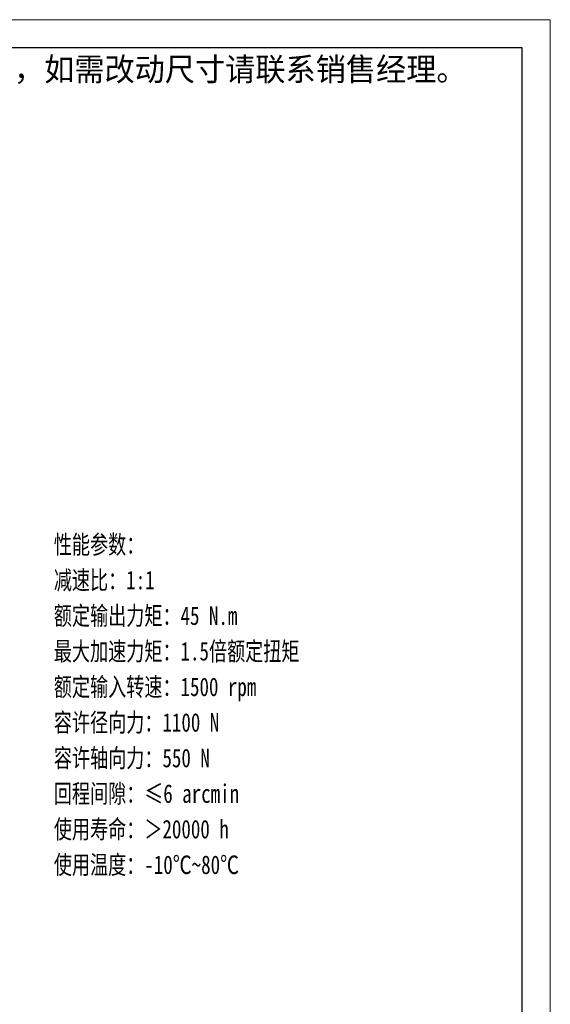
# Model space of a CAD drawing. Header units: millimetres. Extents: x 15 to 528, y 21 to 382.
# Tile 6 of 6: x 413 to 528, y 169 to 382. Entities that reach past the tile are written whole.
import ezdxf

# ---------------------------------------------------------------- set-up
doc = ezdxf.new("R2010")
doc.units = ezdxf.units.MM
doc.layers.add('6文字层', color=3, linetype='Continuous')
for name, color, linetype, lineweight in [('图框_外框线', 7, 'Continuous', 18), ('尺寸线层', 3, 'Continuous', 18), ('粗实线层', 7, 'Continuous', 35)]:
    doc.layers.add(name, color=color, linetype=linetype, lineweight=lineweight)
doc.styles.add('标准', font='txt', dxfattribs={"width": 0.667})

# ---------------------------------------------------------------- blocks, each defined once
blk = doc.blocks.new('提示字样')
at = {"layer": '6文字层', "insert": (1.21, 11.52), "char_height": 10, "width": 317.6795, "attachment_point": 1}
blk.add_mtext('{\\C1;此图为标准图，如需改动尺寸请联系销售经理。}', dxfattribs=at)

msp = doc.modelspace()

# ---------------------------------------------------------------- linework, layer by layer
at = {"layer": '图框_外框线', "color": 3}
msp.add_lwpolyline([(17.9722, 21.3265), (527.6353, 21.3265), (527.6353, 381.7312), (17.9722, 381.7312)], close=True, dxfattribs=at)
at = {"layer": '图框_外框线', "color": 3, "lineweight": 25}
msp.add_lwpolyline([(48.3093, 27.394), (521.5679, 27.394), (521.5679, 375.6638), (48.3093, 375.6638)], close=True, dxfattribs=at)

# ---------------------------------------------------------------- block references
at = {"layer": '粗实线层', "xscale": 0.5, "yscale": 0.5, "zscale": 0.5}
msp.add_blockref('提示字样', (372.4907, 367.7899), dxfattribs=at)

# ---------------------------------------------------------------- texts
at = {"layer": '尺寸线层', "insert": (420.6815, 270.5788), "char_height": 4, "width": 103.233434, "attachment_point": 1, "line_spacing_factor": 1.15057, "style": '标准'}
msp.add_mtext('{\\W0.75;性能参数：\\P减速比：1:1\\P额定输出力矩：45 N.m\\P最大加速力矩：1.5倍额定扭矩\\P额定输入转速：1500 rpm\\P容许径向力：1100 N\\P容许轴向力：550 N\\P回程间隙：≤6 arcmin\\P使用寿命：＞20000 h\\P使用温度：-10℃~80℃', dxfattribs=at)

doc.saveas('drawing.dxf')
